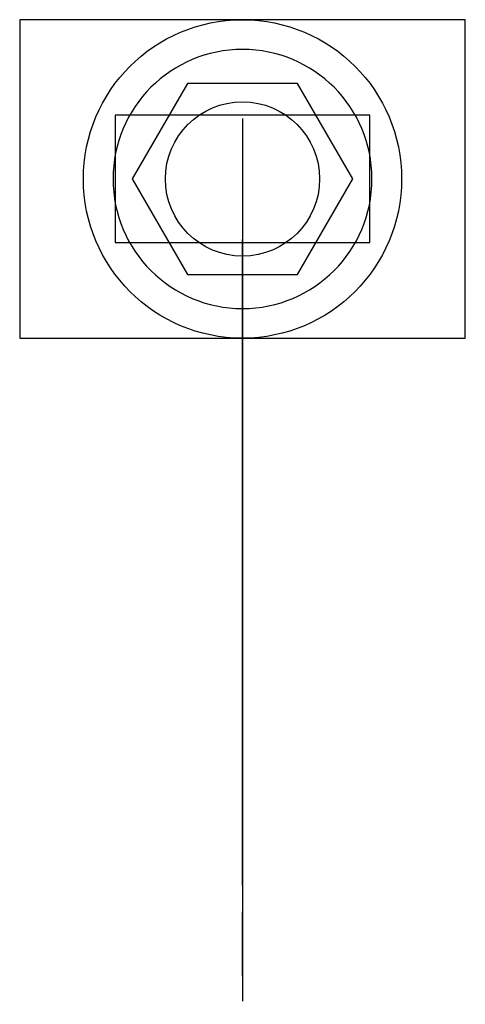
# Model space of a CAD drawing. Header units: millimetres. Extents: x -35 to 35, y -105 to 50.
import ezdxf

# ---------------------------------------------------------------- set-up
doc = ezdxf.new("R2010")
doc.units = ezdxf.units.MM
doc.layers.add('Default', color=7, linetype='Continuous', true_color=0x000000)

msp = doc.modelspace()

# ---------------------------------------------------------------- linework, layer by layer
at = {"layer": 'Default'}
for points in [[(-35, 0), (35, 0), (35, 50), (-35, 50)], [(8.66, 40), (-8.66, 40), (-17.32, 25), (-8.66, 10), (8.66, 10), (17.32, 25)], [(-20, 15), (20, 15), (20, 35), (-20, 35)]]:
    msp.add_lwpolyline(points, close=True, dxfattribs=at)
at = {"layer": 'Default', "extrusion": (1, 0, 0)}
for points in [[(34.5, 5.5), (34.5, 155, 0.861655), (-91.68, 173.86), (-104.08, 133.29)], [(-85.92, 127.73), (-73.51, 168.3, -0.861655), (15.5, 155), (15.5, 5.5)]]:
    msp.add_lwpolyline(points, format="xyb", dxfattribs=at)
msp.add_lwpolyline([(25, 5.5), (25, 155.39), (24.99, 156.51), (24.95, 157.64), (24.89, 158.77), (24.81, 159.91), (24.7, 161.06), (24.57, 162.21), (24.41, 163.36), (24.22, 164.52), (24.01, 165.69), (23.78, 166.85), (23.51, 168.01), (23.22, 169.18), (22.9, 170.34), (22.55, 171.5), (22.18, 172.66), (21.77, 173.82), (21.34, 174.97), (20.88, 176.12), (20.4, 177.26), (19.88, 178.39), (19.34, 179.51), (18.77, 180.62), (18.18, 181.73), (17.56, 182.82), (16.91, 183.9), (16.23, 184.97), (15.53, 186.02), (14.8, 187.06), (14.05, 188.08), (13.28, 189.08), (12.48, 190.07), (11.66, 191.04), (10.81, 191.99), (9.95, 192.92), (9.06, 193.83), (8.15, 194.71), (7.22, 195.58), (6.28, 196.42), (5.32, 197.24), (4.34, 198.04), (3.34, 198.81), (2.33, 199.56), (1.3, 200.28), (0.26, 200.98), (-0.79, 201.65), (-1.85, 202.29), (-2.92, 202.91), (-4.01, 203.5), (-5.1, 204.07), (-6.2, 204.61), (-7.3, 205.12), (-8.41, 205.6), (-9.53, 206.06), (-10.65, 206.5), (-11.77, 206.9), (-12.9, 207.28), (-14.02, 207.63), (-15.15, 207.96), (-16.28, 208.26), (-17.4, 208.54), (-18.52, 208.79), (-19.64, 209.02), (-20.76, 209.22), (-21.87, 209.4), (-22.99, 209.55), (-24.11, 209.68), (-25.25, 209.8), (-26.4, 209.88), (-27.55, 209.95), (-28.72, 209.99), (-29.89, 210.01), (-31.07, 210), (-32.26, 209.96), (-33.45, 209.9), (-34.65, 209.82), (-35.85, 209.71), (-37.05, 209.57), (-38.26, 209.4), (-39.47, 209.2), (-40.68, 208.98), (-41.89, 208.73), (-43.09, 208.46), (-44.3, 208.15), (-45.5, 207.82), (-46.7, 207.45), (-47.89, 207.06), (-49.07, 206.64), (-50.25, 206.2), (-51.42, 205.72), (-52.58, 205.22), (-53.73, 204.69), (-54.87, 204.13), (-56, 203.55), (-57.11, 202.94), (-58.21, 202.3), (-59.3, 201.64), (-60.37, 200.96), (-61.42, 200.25), (-62.46, 199.51), (-63.47, 198.75), (-64.47, 197.97), (-65.45, 197.17), (-66.41, 196.35), (-67.34, 195.51), (-68.26, 194.65), (-69.15, 193.76), (-70.02, 192.87), (-70.87, 191.95), (-71.69, 191.02), (-72.49, 190.07), (-73.26, 189.11), (-74.01, 188.13), (-74.73, 187.15), (-75.43, 186.15), (-76.1, 185.14), (-76.75, 184.12), (-77.37, 183.09), (-77.96, 182.05), (-78.53, 181.01), (-79.07, 179.96), (-79.59, 178.91), (-80.08, 177.85), (-80.54, 176.79), (-80.98, 175.72), (-81.39, 174.65), (-81.78, 173.59), (-82.14, 172.52), (-82.48, 171.45), (-95, 130.51)], dxfattribs=at)
at = {"layer": 'Default', "extrusion": (0, 0.292372, 0.956305)}
for points in [[(-20, 139.01), (20, 139.01), (20, 119.01), (-20, 119.01)], [(-19, 138.01), (19, 138.01), (19, 120.01), (-19, 120.01)]]:
    msp.add_lwpolyline(points, close=True, dxfattribs=at)
at = {"layer": 'Default', "extrusion": (1, 0, 0)}
msp.add_lwpolyline([(-99.91, 143.52), (-97.87, 150.21, -1), (-90.22, 147.87), (-92.26, 141.18, -1)], format="xyb", close=True, dxfattribs=at)
at = {"layer": 'Default'}
for centre, radius in [((0, 25, -50.7), 25), ((0, 25, -66), 12.11)]:
    msp.add_circle(centre, radius, dxfattribs=at)
at = {"layer": 'Default', "extrusion": (0, 0, -1)}
msp.add_circle((0, 25, 46.08), 20.34, dxfattribs=at)

doc.saveas('drawing.dxf')
